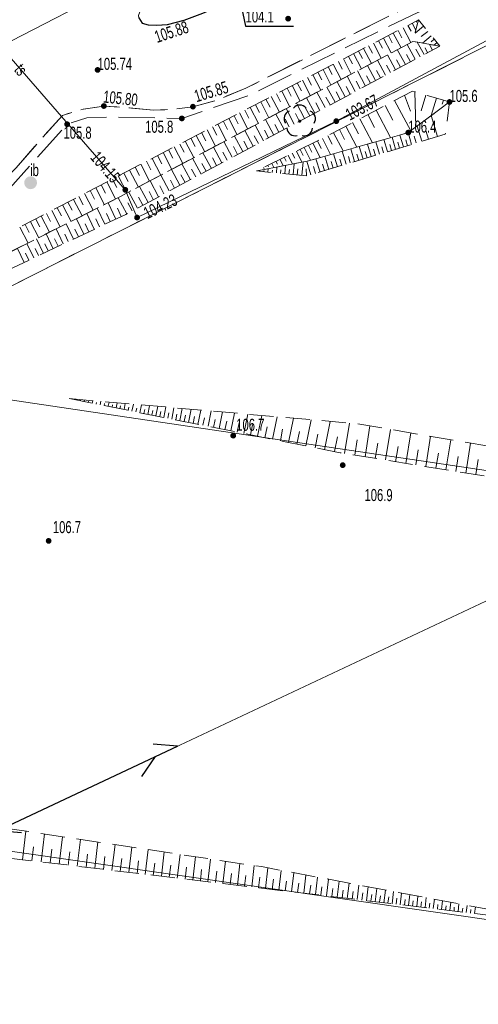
# Model space of a CAD drawing. Header units: inches. Extents: x 6497603 to 6502483, y 5925790 to 5934357.
# Tile 96 of 256: x 6501021 to 6501050, y 5926035 to 5926097. Entities that reach past the tile are written whole.
import ezdxf
from ezdxf.enums import TextEntityAlignment as Align

# ---------------------------------------------------------------- set-up
doc = ezdxf.new("R2010")
doc.units = ezdxf.units.IN
doc.header["$MEASUREMENT"] = 0
for name, pattern in [('1.5_0.75', [2.25, 1.5, -0.75]), ('2.25_0.75', [3, 2.25, -0.75]), ('219-1000', [0, 0]), ('egkk-1000', [3, 2.25, -0.75]), ('egug-1000', [1.5, 0.75, -0.75]), ('sutp_1000', [0, 0])]:
    doc.linetypes.add(name, pattern=pattern)
for name, color, linetype in [('000 Inne (niezydentyfikowane)', 7, 'Continuous'), ('217-kontur klasyfikacyjny', 7, 'Continuous'), ('218-kontur użytku gruntowego', 7, 'Continuous'), ('219-działka ewidencyjna', 7, 'Continuous'), ('drzewo liściaste', 7, 'Continuous'), ('inna budowla', 7, 'Continuous'), ('inna budowla-Atr17', 7, 'Continuous'), ('jezdnia', 7, 'Continuous'), ('krawężnik', 7, 'Continuous'), ('obszar utwardzony', 7, 'Continuous'), ('pikieta naturalna', 7, 'Continuous'), ('pikieta naturalna-Atr2', 7, 'Continuous'), ('pikieta sztuczna', 7, 'Continuous'), ('pikieta sztuczna-Atr2', 7, 'Continuous'), ('przewód telekomunikacyjny napowietrzny', 7, 'Continuous'), ('przewód telekomunikacyjny podziemny', 7, 'Continuous'), ('przewód telekomunikacyjny podziemny-Atr1', 7, 'Continuous'), ('rzędna', 7, 'Continuous'), ('rzędna-Atr2', 7, 'Continuous'), ('skarpa nieumocniona', 7, 'Continuous')]:
    doc.layers.add(name, color=color, linetype=linetype)
doc.styles.get("Standard").update_dxf_attribs({"font": 'arial.ttf'})

# ---------------------------------------------------------------- blocks, each defined once
blk = doc.blocks.new('PW01')
at = {"linetype": 'Continuous', "lineweight": 13}
h = blk.add_hatch(color=0, dxfattribs=at)
edge = h.paths.add_edge_path()
edge.add_arc((0, 0), 0.18, 0, 360)
blk = doc.blocks.new('US25')
at = {"linetype": 'Continuous', "lineweight": 13}
h = blk.add_hatch(color=0, dxfattribs=at)
edge = h.paths.add_edge_path()
edge.add_arc((0, 0), 0.4, 0, 360)
blk = doc.blocks.new('OP021')
at = {"linetype": 'Continuous', "lineweight": 13}
h = blk.add_hatch(color=0, dxfattribs=at)
edge = h.paths.add_edge_path()
edge.add_arc((0, 0), 0.1, 0, 360)
at = {"color": 0, "linetype": 'Continuous', "lineweight": -3}
for centre, start, end in [((-0.476, 0.154), 110.388, 213.756), ((0, 0.5), 38.316, 141.684), ((0.476, 0.154), 326.244, 69.612), ((-0.294, -0.404), 182.272, 285.64), ((0.294, -0.404), 254.36, 357.728), ((0.294, -0.404), 254.36, 357.728)]:
    blk.add_arc(centre, 0.5, start, end, dxfattribs=at)
blk = doc.blocks.new('SUTP')
at = {"color": 0, "linetype": 'Continuous'}
for p, q in [((0, 0), (1.299, 0.75)), ((13.848, 0), (12.549, 0.75)), ((0, 0), (13.848, 0)), ((2.799, -0.75), (1.5, 0)), ((11.049, -0.75), (12.348, 0))]:
    blk.add_line(p, q, dxfattribs=at)

msp = doc.modelspace()

# ---------------------------------------------------------------- linework, layer by layer
at = {"layer": '000 Inne (niezydentyfikowane)', "color": 7, "linetype": 'Continuous', "lineweight": 18, "flags": 128}
for points in [[(6501044.95, 5926096.06), (6501045.42, 5926095.15)], [(6501045.25, 5926096.21), (6501045.44, 5926095.85)], [(6501045.51, 5926096.35), (6501045.74, 5926095.91)], [(6501046.21, 5926096.16), (6501045.69, 5926095.74)], [(6501045.77, 5926096.48), (6501045.81, 5926096.41)], [(6501043.73, 5926095.42), (6501044.21, 5926094.5)], [(6501044.04, 5926095.58), (6501044.27, 5926095.12)], [(6501044.34, 5926095.74), (6501044.82, 5926094.83)], [(6501044.65, 5926095.9), (6501044.88, 5926095.44)], [(6501046.48, 5926095.84), (6501046.08, 5926095.52)], [(6501046.7, 5926095.56), (6501046.15, 5926095.11)], [(6501046.87, 5926095.35), (6501046.69, 5926095.2)], [(6501042.49, 5926094.78), (6501042.98, 5926093.85)], [(6501042.8, 5926094.94), (6501043.04, 5926094.48)], [(6501043.11, 5926095.1), (6501043.59, 5926094.18)], [(6501043.42, 5926095.26), (6501043.66, 5926094.8)], [(6501045.09, 5926093.78), (6501044.59, 5926094.71)], [(6501045.7, 5926094.11), (6501045.21, 5926095.03)], [(6501046, 5926094.27), (6501045.75, 5926094.73)], [(6501046.25, 5926094.4), (6501045.83, 5926095.17)], [(6501046.47, 5926094.52), (6501046.31, 5926094.82)], [(6501046.78, 5926094.68), (6501046.59, 5926095.03)], [(6501047.04, 5926095.14), (6501046.85, 5926094.99)], [(6501047.21, 5926094.94), (6501047.2, 5926094.93)], [(6501041.24, 5926094.13), (6501041.73, 5926093.19)], [(6501041.56, 5926094.29), (6501041.8, 5926093.83)], [(6501041.87, 5926094.46), (6501042.36, 5926093.52)], [(6501042.18, 5926094.62), (6501042.42, 5926094.15)], [(6501044.47, 5926093.45), (6501043.98, 5926094.38)], [(6501045.4, 5926093.95), (6501045.15, 5926094.41)], [(6501040.3, 5926093.64), (6501040.54, 5926093.17)], [(6501040.61, 5926093.8), (6501041.1, 5926092.86)], [(6501040.93, 5926093.97), (6501041.17, 5926093.5)], [(6501043.23, 5926092.79), (6501042.73, 5926093.72)], [(6501043.85, 5926093.12), (6501043.35, 5926094.05)], [(6501044.16, 5926093.28), (6501043.91, 5926093.75)], [(6501044.78, 5926093.62), (6501044.53, 5926094.08)], [(6501039.02, 5926092.98), (6501039.27, 5926092.5)], [(6501039.34, 5926093.14), (6501039.84, 5926092.19)], [(6501039.66, 5926093.31), (6501039.91, 5926092.83)], [(6501039.98, 5926093.48), (6501040.47, 5926092.52)], [(6501041.98, 5926092.12), (6501041.48, 5926093.06)], [(6501042.61, 5926092.45), (6501042.11, 5926093.39)], [(6501042.92, 5926092.62), (6501042.67, 5926093.09)], [(6501043.54, 5926092.95), (6501043.29, 5926093.42)], [(6501037.74, 5926092.31), (6501037.99, 5926091.82)], [(6501038.06, 5926092.48), (6501038.56, 5926091.51)], [(6501038.38, 5926092.64), (6501038.63, 5926092.16)], [(6501038.7, 5926092.81), (6501039.2, 5926091.85)], [(6501040.73, 5926091.44), (6501040.22, 5926092.39)], [(6501041.35, 5926091.78), (6501040.85, 5926092.72)], [(6501041.67, 5926091.95), (6501041.42, 5926092.42)], [(6501042.29, 5926092.28), (6501042.04, 5926092.75)], [(6501036.76, 5926091.8), (6501037.27, 5926090.83)], [(6501037.09, 5926091.97), (6501037.34, 5926091.48)], [(6501037.41, 5926092.14), (6501037.92, 5926091.17)], [(6501039.46, 5926090.77), (6501038.95, 5926091.72)], [(6501040.1, 5926091.11), (6501039.59, 5926092.06)], [(6501040.41, 5926091.28), (6501040.16, 5926091.75)], [(6501041.04, 5926091.61), (6501040.79, 5926092.09)], [(6501045.04, 5926091.88), (6501045.4, 5926090.9)], [(6501045.67, 5926092.1), (6501045.75, 5926089.92)], [(6501046.36, 5926091.89), (6501046.07, 5926090.92)], [(6501047.02, 5926091.7), (6501046.7, 5926090.62)], [(6501035.45, 5926091.12), (6501035.96, 5926090.13)], [(6501035.78, 5926091.29), (6501036.03, 5926090.8)], [(6501036.11, 5926091.46), (6501036.62, 5926090.48)], [(6501036.43, 5926091.63), (6501036.69, 5926091.14)], [(6501038.19, 5926090.09), (6501037.68, 5926091.05)], [(6501038.83, 5926090.43), (6501038.32, 5926091.38)], [(6501039.15, 5926090.6), (6501038.89, 5926091.08)], [(6501039.78, 5926090.94), (6501039.53, 5926091.41)], [(6501043.83, 5926091.24), (6501044.31, 5926090.33)], [(6501044.42, 5926091.56), (6501045.42, 5926089.67)], [(6501047.46, 5926091.57), (6501047.38, 5926091.32)], [(6501034.45, 5926090.6), (6501034.71, 5926090.11)], [(6501034.79, 5926090.78), (6501035.3, 5926089.78)], [(6501035.12, 5926090.95), (6501035.37, 5926090.45)], [(6501037.56, 5926089.75), (6501037.04, 5926090.71)], [(6501038.51, 5926090.26), (6501038.26, 5926090.74)], [(6501042.75, 5926090.68), (6501043.17, 5926089.88)], [(6501043.27, 5926090.95), (6501044.17, 5926089.25)], [(6501047.09, 5926089.32), (6501046.7, 5926090.62)], [(6501033.11, 5926089.91), (6501033.38, 5926089.41)], [(6501033.45, 5926090.08), (6501033.97, 5926089.08)], [(6501033.79, 5926090.26), (6501034.05, 5926089.76)], [(6501034.12, 5926090.43), (6501034.64, 5926089.43)], [(6501036.28, 5926089.06), (6501035.76, 5926090.03)], [(6501036.92, 5926089.41), (6501036.4, 5926090.37)], [(6501037.24, 5926089.58), (6501036.98, 5926090.06)], [(6501037.88, 5926089.92), (6501037.62, 5926090.4)], [(6501041.39, 5926089.96), (6501042.07, 5926088.66)], [(6501041.81, 5926090.18), (6501042.18, 5926089.49)], [(6501042.27, 5926090.42), (6501043.05, 5926088.93)], [(6501046.11, 5926089.02), (6501045.82, 5926089.97)], [(6501032.1, 5926089.38), (6501032.63, 5926088.37)], [(6501032.44, 5926089.56), (6501032.7, 5926089.05)], [(6501032.78, 5926089.73), (6501033.3, 5926088.72)], [(6501034.99, 5926088.38), (6501034.47, 5926089.34)], [(6501035.63, 5926088.72), (6501035.12, 5926089.69)], [(6501035.96, 5926088.89), (6501035.7, 5926089.37)], [(6501036.6, 5926089.24), (6501036.34, 5926089.72)], [(6501040.27, 5926089.37), (6501040.55, 5926088.84)], [(6501040.62, 5926089.55), (6501041.22, 5926088.42)], [(6501040.99, 5926089.75), (6501041.31, 5926089.14)], [(6501044.48, 5926088.53), (6501044.26, 5926089.27)], [(6501044.97, 5926088.68), (6501044.75, 5926089.41)], [(6501045.48, 5926088.83), (6501045.26, 5926089.56)], [(6501045.77, 5926088.92), (6501045.64, 5926089.33)], [(6501046.53, 5926089.15), (6501046.36, 5926089.7)], [(6501030.74, 5926088.67), (6501031.27, 5926087.65)], [(6501031.08, 5926088.85), (6501031.35, 5926088.34)], [(6501031.42, 5926089.03), (6501031.95, 5926088.01)], [(6501031.76, 5926089.21), (6501032.03, 5926088.7)], [(6501033.7, 5926087.68), (6501033.17, 5926088.66)], [(6501034.34, 5926088.03), (6501033.82, 5926089)], [(6501034.67, 5926088.2), (6501034.41, 5926088.69)], [(6501035.31, 5926088.55), (6501035.05, 5926089.03)], [(6501038.81, 5926088.64), (6501039.2, 5926087.85)], [(6501039.07, 5926088.77), (6501039.28, 5926088.35)], [(6501039.34, 5926088.91), (6501039.79, 5926088.01)], [(6501039.64, 5926089.05), (6501039.87, 5926088.58)], [(6501039.95, 5926089.2), (6501040.44, 5926088.2)], [(6501042.46, 5926087.92), (6501042.22, 5926088.7)], [(6501042.97, 5926088.07), (6501042.74, 5926088.85)], [(6501043.48, 5926088.23), (6501043.25, 5926088.99)], [(6501043.73, 5926088.3), (6501043.62, 5926088.68)], [(6501043.98, 5926088.38), (6501043.76, 5926089.13)], [(6501044.23, 5926088.45), (6501044.12, 5926088.83)], [(6501044.73, 5926088.6), (6501044.62, 5926088.97)], [(6501045.22, 5926088.75), (6501045.11, 5926089.12)], [(6501029.7, 5926088.14), (6501029.97, 5926087.62)], [(6501030.05, 5926088.32), (6501030.59, 5926087.28)], [(6501030.39, 5926088.5), (6501030.66, 5926087.98)], [(6501033.05, 5926087.34), (6501032.52, 5926088.31)], [(6501033.37, 5926087.51), (6501033.11, 5926088)], [(6501034.02, 5926087.86), (6501033.76, 5926088.34)], [(6501037.56, 5926088.03), (6501037.68, 5926087.79)], [(6501037.82, 5926088.16), (6501038.09, 5926087.61)], [(6501038.07, 5926088.28), (6501038.22, 5926087.98)], [(6501038.33, 5926088.41), (6501038.66, 5926087.73)], [(6501038.56, 5926088.52), (6501038.75, 5926088.15)], [(6501040.33, 5926087.28), (6501040.09, 5926088.1)], [(6501040.87, 5926087.44), (6501040.63, 5926088.25)], [(6501041.41, 5926087.6), (6501041.17, 5926088.4)], [(6501041.67, 5926087.68), (6501041.55, 5926088.08)], [(6501041.93, 5926087.76), (6501041.7, 5926088.55)], [(6501042.2, 5926087.84), (6501042.08, 5926088.23)], [(6501042.71, 5926088), (6501042.6, 5926088.38)], [(6501043.23, 5926088.15), (6501043.11, 5926088.53)], [(6501028.31, 5926087.41), (6501028.58, 5926086.89)], [(6501028.66, 5926087.6), (6501029.2, 5926086.55)], [(6501029.01, 5926087.78), (6501029.28, 5926087.26)], [(6501029.36, 5926087.96), (6501029.9, 5926086.92)], [(6501031.74, 5926086.64), (6501031.22, 5926087.62)], [(6501032.4, 5926086.99), (6501031.87, 5926087.97)], [(6501032.72, 5926087.16), (6501032.46, 5926087.65)], [(6501036.29, 5926087.4), (6501036.35, 5926087.28)], [(6501036.54, 5926087.53), (6501036.59, 5926087.43)], [(6501036.8, 5926087.65), (6501036.93, 5926087.39)], [(6501037.05, 5926087.78), (6501037.14, 5926087.61)], [(6501037.08, 5926087.06), (6501037.11, 5926087.43)], [(6501037.31, 5926087.9), (6501037.51, 5926087.5)], [(6501037.6, 5926087.01), (6501037.65, 5926087.53)], [(6501038.12, 5926086.96), (6501038.18, 5926087.63)], [(6501038.66, 5926086.9), (6501038.74, 5926087.74)], [(6501039.23, 5926086.95), (6501038.98, 5926087.79)], [(6501039.51, 5926087.03), (6501039.39, 5926087.45)], [(6501039.79, 5926087.11), (6501039.54, 5926087.94)], [(6501040.06, 5926087.2), (6501039.94, 5926087.61)], [(6501040.6, 5926087.36), (6501040.48, 5926087.77)], [(6501041.14, 5926087.52), (6501041.02, 5926087.92)], [(6501027.26, 5926086.87), (6501027.81, 5926085.81)], [(6501027.61, 5926087.05), (6501027.88, 5926086.52)], [(6501027.96, 5926087.23), (6501028.51, 5926086.18)], [(6501030.43, 5926085.94), (6501029.9, 5926086.92)], [(6501031.09, 5926086.29), (6501030.56, 5926087.27)], [(6501031.42, 5926086.46), (6501031.15, 5926086.95)], [(6501032.07, 5926086.81), (6501031.81, 5926087.3)], [(6501036.04, 5926087.16), (6501036.05, 5926087.22)], [(6501036.3, 5926087.13), (6501036.31, 5926087.2)], [(6501036.56, 5926087.11), (6501036.58, 5926087.32)], [(6501036.82, 5926087.08), (6501036.83, 5926087.23)], [(6501037.34, 5926087.03), (6501037.36, 5926087.25)], [(6501037.86, 5926086.98), (6501037.89, 5926087.28)], [(6501038.37, 5926086.93), (6501038.41, 5926087.31)], [(6501038.95, 5926086.87), (6501038.92, 5926087.32)], [(6501026.21, 5926086.32), (6501026.48, 5926085.8)], [(6501026.56, 5926086.5), (6501027.1, 5926085.45)], [(6501026.91, 5926086.68), (6501027.18, 5926086.16)], [(6501029.11, 5926085.23), (6501028.58, 5926086.22)], [(6501029.77, 5926085.58), (6501029.24, 5926086.57)], [(6501030.1, 5926085.76), (6501029.84, 5926086.25)], [(6501030.76, 5926086.11), (6501030.5, 5926086.6)], [(6501024.82, 5926085.6), (6501025.09, 5926085.09)], [(6501025.17, 5926085.78), (6501025.71, 5926084.74)], [(6501025.51, 5926085.96), (6501025.78, 5926085.44)], [(6501025.86, 5926086.14), (6501026.4, 5926085.09)], [(6501028.45, 5926084.88), (6501027.92, 5926085.87)], [(6501028.78, 5926085.05), (6501028.52, 5926085.55)], [(6501029.44, 5926085.41), (6501029.18, 5926085.9)], [(6501023.8, 5926085.07), (6501024.33, 5926084.05)], [(6501024.14, 5926085.25), (6501024.41, 5926084.74)], [(6501024.48, 5926085.42), (6501025.02, 5926084.4)], [(6501027.11, 5926084.2), (6501026.63, 5926085.21)], [(6501027.79, 5926084.52), (6501027.25, 5926085.52)], [(6501028.12, 5926084.7), (6501027.85, 5926085.2)], [(6501022.47, 5926084.38), (6501022.99, 5926083.38)], [(6501022.8, 5926084.55), (6501023.06, 5926084.05)], [(6501023.13, 5926084.72), (6501023.66, 5926083.72)], [(6501023.47, 5926084.9), (6501023.73, 5926084.39)], [(6501025.77, 5926083.56), (6501025.31, 5926084.54)], [(6501026.43, 5926083.88), (6501025.96, 5926084.87)], [(6501026.77, 5926084.04), (6501026.53, 5926084.54)], [(6501027.45, 5926084.36), (6501027.21, 5926084.87)], [(6501021.48, 5926083.86), (6501021.74, 5926083.37)], [(6501021.81, 5926084.03), (6501022.32, 5926083.04)], [(6501022.14, 5926084.2), (6501022.39, 5926083.71)], [(6501024.48, 5926082.95), (6501024.03, 5926083.9)], [(6501025.12, 5926083.26), (6501024.66, 5926084.22)], [(6501025.44, 5926083.41), (6501025.21, 5926083.9)], [(6501026.1, 5926083.72), (6501025.87, 5926084.21)], [(6501021.15, 5926083.69), (6501021.66, 5926082.71)], [(6501023.22, 5926082.36), (6501022.79, 5926083.28)], [(6501023.84, 5926082.65), (6501023.4, 5926083.59)], [(6501024.16, 5926082.8), (6501023.94, 5926083.27)], [(6501024.8, 5926083.1), (6501024.57, 5926083.58)], [(6501022.01, 5926081.79), (6501021.59, 5926082.68)], [(6501022.61, 5926082.07), (6501022.18, 5926082.98)], [(6501022.92, 5926082.22), (6501022.7, 5926082.67)], [(6501023.53, 5926082.51), (6501023.31, 5926082.97)], [(6501021.42, 5926081.51), (6501021, 5926082.38)], [(6501021.71, 5926081.65), (6501021.5, 5926082.09)], [(6501022.31, 5926081.93), (6501022.1, 5926082.38)], [(6501024.41, 5926073.02), (6501024.41, 5926073.03)], [(6501024.66, 5926072.97), (6501024.67, 5926073.02)], [(6501024.91, 5926072.92), (6501024.91, 5926072.96)], [(6501025.15, 5926072.87), (6501025.17, 5926072.98)], [(6501025.4, 5926072.82), (6501025.41, 5926072.89)], [(6501025.65, 5926072.77), (6501025.68, 5926072.93)], [(6501025.89, 5926072.72), (6501025.91, 5926072.82)], [(6501026.14, 5926072.67), (6501026.18, 5926072.89)], [(6501026.39, 5926072.63), (6501026.41, 5926072.75)], [(6501026.63, 5926072.58), (6501026.69, 5926072.84)], [(6501027.13, 5926072.48), (6501027.19, 5926072.8)], [(6501027.62, 5926072.38), (6501027.7, 5926072.76)], [(6501026.88, 5926072.53), (6501026.91, 5926072.67)], [(6501027.37, 5926072.43), (6501027.41, 5926072.6)], [(6501027.87, 5926072.33), (6501027.91, 5926072.53)], [(6501028.11, 5926072.28), (6501028.2, 5926072.71)], [(6501028.36, 5926072.23), (6501028.41, 5926072.46)], [(6501028.61, 5926072.18), (6501028.7, 5926072.67)], [(6501028.85, 5926072.13), (6501028.91, 5926072.39)], [(6501029.1, 5926072.08), (6501029.21, 5926072.62)], [(6501029.35, 5926072.03), (6501029.4, 5926072.32)], [(6501029.6, 5926071.98), (6501029.71, 5926072.58)], [(6501029.84, 5926071.94), (6501029.9, 5926072.25)], [(6501030.09, 5926071.89), (6501030.22, 5926072.54)], [(6501030.34, 5926071.84), (6501030.4, 5926072.18)], [(6501030.58, 5926071.79), (6501030.72, 5926072.49)], [(6501031.09, 5926071.69), (6501031.24, 5926072.45)], [(6501031.63, 5926071.58), (6501031.79, 5926072.4)], [(6501032.21, 5926071.46), (6501032.39, 5926072.35)], [(6501032.85, 5926071.34), (6501033.04, 5926072.29)], [(6501033.53, 5926071.2), (6501033.73, 5926072.23)], [(6501034.26, 5926071.05), (6501034.49, 5926072.16)], [(6501030.83, 5926071.74), (6501030.9, 5926072.1)], [(6501031.35, 5926071.63), (6501031.43, 5926072.03)], [(6501031.92, 5926071.52), (6501032, 5926071.95)], [(6501032.52, 5926071.4), (6501032.62, 5926071.86)], [(6501033.18, 5926071.27), (6501033.28, 5926071.76)], [(6501033.89, 5926071.13), (6501034, 5926071.66)], [(6501034.65, 5926070.97), (6501034.77, 5926071.55)], [(6501035.06, 5926070.89), (6501035.3, 5926072.09)], [(6501035.91, 5926070.72), (6501036.17, 5926072.02)], [(6501036.84, 5926070.54), (6501037.12, 5926071.93)], [(6501037.84, 5926070.34), (6501038.14, 5926071.84)], [(6501038.91, 5926070.12), (6501039.24, 5926071.75)], [(6501040.07, 5926069.89), (6501040.42, 5926071.64)], [(6501041.31, 5926069.66), (6501041.62, 5926071.54)], [(6501035.48, 5926070.81), (6501035.6, 5926071.43)], [(6501036.37, 5926070.63), (6501036.5, 5926071.3)], [(6501037.33, 5926070.44), (6501037.47, 5926071.17)], [(6501038.36, 5926070.23), (6501038.52, 5926071.02)], [(6501042.59, 5926069.45), (6501042.89, 5926071.36)], [(6501043.85, 5926069.25), (6501044.16, 5926071.15)], [(6501045.11, 5926069.04), (6501045.42, 5926070.93)], [(6501039.48, 5926070.01), (6501039.65, 5926070.85)], [(6501040.68, 5926069.77), (6501040.87, 5926070.68)], [(6501041.95, 5926069.55), (6501042.1, 5926070.51)], [(6501043.22, 5926069.35), (6501043.37, 5926070.3)], [(6501046.36, 5926068.84), (6501046.66, 5926070.72)], [(6501047.61, 5926068.64), (6501047.91, 5926070.51)], [(6501048.84, 5926068.44), (6501049.14, 5926070.29)], [(6501044.48, 5926069.14), (6501044.64, 5926070.09)], [(6501045.74, 5926068.94), (6501045.89, 5926069.88)], [(6501046.98, 5926068.74), (6501047.14, 5926069.68)], [(6501048.22, 5926068.54), (6501048.37, 5926069.47)], [(6501049.46, 5926068.34), (6501049.6, 5926069.27)], [(6501021.31, 5926044.45), (6501021.52, 5926046.22)], [(6501022.47, 5926044.31), (6501022.68, 5926046.05)], [(6501023.6, 5926044.18), (6501023.81, 5926045.88)], [(6501021.9, 5926044.38), (6501022, 5926045.26)], [(6501024.71, 5926044.05), (6501024.91, 5926045.71)], [(6501025.8, 5926043.92), (6501026, 5926045.55)], [(6501026.87, 5926043.79), (6501027.06, 5926045.39)], [(6501027.91, 5926043.67), (6501028.1, 5926045.23)], [(6501023.04, 5926044.25), (6501023.14, 5926045.1)], [(6501024.16, 5926044.11), (6501024.26, 5926044.95)], [(6501025.26, 5926043.98), (6501025.36, 5926044.8)], [(6501026.34, 5926043.85), (6501026.43, 5926044.66)], [(6501028.94, 5926043.54), (6501029.12, 5926045.08)], [(6501029.94, 5926043.42), (6501030.12, 5926044.93)], [(6501030.92, 5926043.31), (6501031.1, 5926044.78)], [(6501031.89, 5926043.19), (6501032.06, 5926044.64)], [(6501027.39, 5926043.73), (6501027.49, 5926044.52)], [(6501028.43, 5926043.6), (6501028.52, 5926044.38)], [(6501029.44, 5926043.48), (6501029.53, 5926044.24)], [(6501030.43, 5926043.37), (6501030.52, 5926044.11)], [(6501032.83, 5926043.08), (6501033, 5926044.49)], [(6501033.75, 5926042.97), (6501033.92, 5926044.36)], [(6501034.66, 5926042.86), (6501034.82, 5926044.22)], [(6501035.55, 5926042.76), (6501035.7, 5926044.09)], [(6501031.41, 5926043.25), (6501031.49, 5926043.98)], [(6501032.36, 5926043.14), (6501032.44, 5926043.85)], [(6501033.29, 5926043.03), (6501033.38, 5926043.73)], [(6501034.21, 5926042.92), (6501034.29, 5926043.6)], [(6501035.11, 5926042.81), (6501035.19, 5926043.48)], [(6501036.41, 5926042.66), (6501036.56, 5926043.94)], [(6501037.23, 5926042.56), (6501037.38, 5926043.79)], [(6501038.02, 5926042.46), (6501038.16, 5926043.64)], [(6501038.78, 5926042.37), (6501038.91, 5926043.5)], [(6501035.98, 5926042.71), (6501036.06, 5926043.36)], [(6501036.82, 5926042.61), (6501036.9, 5926043.24)], [(6501037.63, 5926042.51), (6501037.7, 5926043.11)], [(6501038.4, 5926042.42), (6501038.47, 5926042.99)], [(6501039.14, 5926042.33), (6501039.21, 5926042.88)], [(6501039.5, 5926042.29), (6501039.63, 5926043.37)], [(6501040.19, 5926042.21), (6501040.31, 5926043.24)], [(6501040.85, 5926042.13), (6501040.97, 5926043.11)], [(6501041.48, 5926042.05), (6501041.6, 5926043)], [(6501042.09, 5926041.98), (6501042.2, 5926042.88)], [(6501039.85, 5926042.25), (6501039.91, 5926042.77)], [(6501040.52, 5926042.17), (6501040.58, 5926042.67)], [(6501041.17, 5926042.09), (6501041.23, 5926042.57)], [(6501041.79, 5926042.01), (6501041.85, 5926042.48)], [(6501042.38, 5926041.94), (6501042.44, 5926042.39)], [(6501042.67, 5926041.91), (6501042.77, 5926042.78)], [(6501042.95, 5926041.88), (6501043, 5926042.3)], [(6501043.22, 5926041.84), (6501043.32, 5926042.67)], [(6501043.49, 5926041.81), (6501043.54, 5926042.22)], [(6501043.75, 5926041.78), (6501043.85, 5926042.57)], [(6501044.26, 5926041.72), (6501044.35, 5926042.48)], [(6501044.77, 5926041.66), (6501044.86, 5926042.38)], [(6501045.28, 5926041.6), (6501045.36, 5926042.29)], [(6501045.8, 5926041.54), (6501045.87, 5926042.19)], [(6501044.01, 5926041.75), (6501044.06, 5926042.14)], [(6501044.51, 5926041.69), (6501044.56, 5926042.06)], [(6501045.03, 5926041.63), (6501045.07, 5926041.98)], [(6501045.54, 5926041.57), (6501045.58, 5926041.91)], [(6501046.05, 5926041.51), (6501046.09, 5926041.83)], [(6501046.31, 5926041.48), (6501046.38, 5926042.1)], [(6501046.57, 5926041.45), (6501046.6, 5926041.75)], [(6501046.82, 5926041.42), (6501046.89, 5926042)], [(6501047.08, 5926041.39), (6501047.11, 5926041.67)], [(6501047.34, 5926041.36), (6501047.4, 5926041.91)], [(6501047.59, 5926041.32), (6501047.62, 5926041.59)], [(6501047.85, 5926041.29), (6501047.91, 5926041.81)], [(6501048.36, 5926041.23), (6501048.42, 5926041.72)], [(6501048.87, 5926041.17), (6501048.93, 5926041.62)], [(6501048.11, 5926041.26), (6501048.13, 5926041.51)], [(6501048.62, 5926041.2), (6501048.65, 5926041.44)], [(6501049.13, 5926041.14), (6501049.16, 5926041.36)], [(6501049.39, 5926041.11), (6501049.44, 5926041.52)]]:
    msp.add_lwpolyline(points, dxfattribs=at)
at = {"layer": '217-kontur klasyfikacyjny', "color": 3, "linetype": 'egkk-1000', "lineweight": 18, "flags": 128}
msp.add_lwpolyline([(6501051.33, 5926095.56), (6501009.79, 5926074.57)], dxfattribs=at)
at = {"layer": '218-kontur użytku gruntowego', "color": 3, "linetype": 'egug-1000', "lineweight": 18, "flags": 128}
msp.add_lwpolyline([(6501051.33, 5926095.56), (6501009.79, 5926074.57)], dxfattribs=at)
at = {"layer": '219-działka ewidencyjna', "color": 3, "linetype": '219-1000', "lineweight": 18, "flags": 128}
for points in [[(6500984.98, 5926076.91), (6501062.46, 5926116.8)], [(6501051.33, 5926095.56), (6501009.79, 5926074.57)], [(6501009.79, 5926074.57), (6501218.71, 5926043.59)], [(6501214.95, 5926017.12), (6500967.56, 5926052.58)]]:
    msp.add_lwpolyline(points, dxfattribs=at)
at = {"layer": 'jezdnia', "color": 7, "linetype": '2.25_0.75', "lineweight": 18, "flags": 128}
for points in [[(6500967.52, 5926475.78), (6500970.47, 5926475.3), (6500970.34, 5926474.17), (6500969.68, 5926470.3), (6500969.49, 5926469.27), (6500968.64, 5926464.1), (6500968.02, 5926460.39), (6500966.41, 5926450.57), (6500964.71, 5926440.65), (6500963.12, 5926430.78), (6500961.32, 5926419.97), (6500959.67, 5926410.08), (6500959.52, 5926409.05), (6500958.4, 5926402.16), (6500958.2, 5926401.16), (6500956.52, 5926390.93), (6500955.92, 5926387.39), (6500955.8, 5926386.37), (6500953.89, 5926374.55), (6500953.73, 5926373.46), (6500953.44, 5926371.55), (6500953.08, 5926369.21), (6500952.69, 5926366.58), (6500952.26, 5926363.66), (6500951.98, 5926361.63), (6500951.62, 5926358.68), (6500951.27, 5926355.63), (6500950.83, 5926351.7), (6500950.56, 5926348.7), (6500950.2, 5926344.71), (6500949.87, 5926340.76), (6500949.76, 5926338.7), (6500949.68, 5926335.75), (6500949.64, 5926334.74), (6500949.52, 5926328.23), (6500949.49, 5926327.2), (6500949.48, 5926325.22), (6500949.47, 5926322.2), (6500949.55, 5926319.76), (6500949.66, 5926317.23), (6500949.84, 5926313.23), (6500950.01, 5926310.21), (6500950.17, 5926308.21), (6500950.43, 5926305.18), (6500950.74, 5926302.26), (6500951.06, 5926299.26), (6500951.49, 5926295.58), (6500952.08, 5926290.33), (6500952.73, 5926285.4), (6500953.13, 5926282.44), (6500953.57, 5926279.4), (6500954.04, 5926276.46), (6500954.41, 5926274.33), (6500954.74, 5926272.49), (6500955.37, 5926269.55), (6500956.06, 5926266.66), (6500956.52, 5926264.7), (6500957.04, 5926262.72), (6500957.79, 5926259.85), (6500958.59, 5926257.01), (6500959.46, 5926254.06), (6500960.33, 5926251.13), (6500961.47, 5926247.41), (6500962.32, 5926244.49), (6500963.34, 5926241.33), (6500964.48, 5926237.89), (6500965.5, 5926234.96), (6500966.14, 5926233.14), (6500966.53, 5926232.14), (6500968.88, 5926225.61), (6500969.29, 5926224.6), (6500970.02, 5926222.74), (6500970.38, 5926221.87), (6500971.84, 5926218.15), (6500972.99, 5926215.36), (6500974.13, 5926212.6), (6500975.34, 5926209.86), (6500976.57, 5926207.09), (6500977.79, 5926204.36), (6500979.13, 5926201.69), (6500980.03, 5926199.93), (6500981.16, 5926197.8), (6500982.17, 5926195.97), (6500982.82, 5926194.92), (6500983.5, 5926193.77), (6500984.62, 5926192.1), (6500985.77, 5926190.49), (6500986.98, 5926188.92), (6500988.2, 5926187.36), (6500989.17, 5926186.2), (6500990.87, 5926184.3), (6500992.5, 5926182.51), (6500994.27, 5926180.73), (6500995.76, 5926179.32), (6500997.26, 5926177.93), (6500997.98, 5926177.32), (6500999.49, 5926176), (6501001.04, 5926174.69), (6501002.64, 5926173.48), (6501003.77, 5926172.66), (6501005.08, 5926171.78), (6501006.76, 5926170.76), (6501009.35, 5926169.19), (6501011.02, 5926168.15), (6501012.75, 5926167), (6501015.2, 5926165.27), (6501017.63, 5926163.53), (6501019.23, 5926162.32), (6501020.36, 5926161.31), (6501021.45, 5926160.26), (6501022.54, 5926159.21), (6501023.77, 5926157.9), (6501024.43, 5926157.12), (6501025.28, 5926156.11), (6501026.36, 5926154.87), (6501027.57, 5926153.3), (6501028.15, 5926152.45), (6501028.65, 5926151.68), (6501029.28, 5926150.71), (6501030.17, 5926149.6), (6501030.99, 5926148.6), (6501031.86, 5926147.75), (6501032.71, 5926147), (6501033.36, 5926146.49), (6501034.56, 5926145.76), (6501035.84, 5926145.14), (6501037.14, 5926144.59), (6501038.54, 5926143.97), (6501039.7, 5926143.38), (6501041.25, 5926142.34), (6501042.55, 5926141.23), (6501043.36, 5926140.29), (6501044.15, 5926139.04), (6501044.95, 5926137.68), (6501045.97, 5926135.97), (6501046.76, 5926134.83), (6501047.06, 5926134.43), (6501047.46, 5926133.9), (6501048.29, 5926133.07), (6501049.15, 5926132.29), (6501050.1, 5926131.67), (6501051.14, 5926131.14), (6501052.32, 5926130.71), (6501053.32, 5926130.44), (6501054.33, 5926130.26), (6501054.81, 5926130.11), (6501059.21, 5926129.52), (6501060.24, 5926129.37), (6501062.18, 5926128.95), (6501065.52, 5926128.17), (6501067.51, 5926127.68), (6501067.94, 5926127.56), (6501072.36, 5926126.36), (6501076.16, 5926125.39), (6501077, 5926125.24), (6501079.93, 5926124.73), (6501091.81, 5926122.96), (6501106.86, 5926120.63), (6501107.86, 5926120.45), (6501114.26, 5926119.46), (6501115.28, 5926119.31), (6501129.17, 5926117.14), (6501141.73, 5926115.29), (6501155.8, 5926113.1), (6501156.84, 5926112.94), (6501163.71, 5926111.96), (6501164.73, 5926111.81), (6501169.7, 5926111.07), (6501186.02, 5926108.73), (6501187.04, 5926108.57), (6501197.9, 5926107.02), (6501198.93, 5926106.86), (6501209.44, 5926105.01), (6501213.12, 5926104.73), (6501214.13, 5926104.59), (6501218.06, 5926103.95), (6501219.09, 5926103.82), (6501225, 5926102.98), (6501226.03, 5926103), (6501226.9, 5926103.16), (6501227.59, 5926103.32), (6501228.34, 5926103.71), (6501228.93, 5926104.14), (6501229.4, 5926105.03), (6501229.75, 5926106.03), (6501230.03, 5926107.51), (6501230.13, 5926108.51), (6501230.41, 5926111.43), (6501235.51, 5926111.16), (6501235.42, 5926108.23), (6501235.48, 5926107.23), (6501235.64, 5926106.46), (6501236.12, 5926105.41), (6501236.84, 5926104.54), (6501237.77, 5926103.89), (6501238.91, 5926103.49), (6501240.04, 5926103.43), (6501241.16, 5926103.54), (6501242.17, 5926103.85), (6501243.16, 5926104.12), (6501253.15, 5926106.97), (6501253.23, 5926106.89), (6501254.28, 5926103.94), (6501255.15, 5926100.97), (6501254.99, 5926100.67), (6501253.62, 5926100.28), (6501252.65, 5926100), (6501249.77, 5926099.21), (6501248.73, 5926098.94), (6501244.96, 5926097.81), (6501243.92, 5926097.57), (6501242.05, 5926097.03), (6501240.92, 5926096.64), (6501239.24, 5926095.9), (6501238.04, 5926095.27), (6501237.2, 5926094.68), (6501236.35, 5926093.84), (6501235.38, 5926092.95), (6501234.5, 5926091.83), (6501233.74, 5926090.74), (6501233.24, 5926089.73), (6501232.77, 5926088.7), (6501232.51, 5926087.65), (6501232.15, 5926085.66), (6501231.07, 5926079.74), (6501230.21, 5926075.13), (6501227.92, 5926063.04), (6501227.8, 5926062.48), (6501227.76, 5926061.73), (6501227.77, 5926061.08), (6501227.88, 5926060.39), (6501228.08, 5926059.83), (6501228.38, 5926059.33), (6501228.85, 5926058.88), (6501229.59, 5926058.46), (6501230.48, 5926058.18), (6501231.24, 5926057.98), (6501236.18, 5926057.48), (6501247.14, 5926056.54), (6501247.78, 5926056.32), (6501247.32, 5926053.12), (6501247.25, 5926050.18), (6501240.84, 5926050.54), (6501235.01, 5926051.15), (6501232.93, 5926051.11), (6501231.58, 5926051.14), (6501230.74, 5926051.16), (6501229.93, 5926051.11), (6501229.08, 5926050.94), (6501228.33, 5926050.61), (6501227.56, 5926049.99), (6501227.03, 5926049.46), (6501226.57, 5926048.76), (6501226.26, 5926048.04), (6501226.07, 5926047), (6501224.9, 5926038.07), (6501224.76, 5926037.04), (6501223.95, 5926030.65), (6501223.78, 5926029.64), (6501222.8, 5926021.69), (6501222.62, 5926020.67), (6501221.85, 5926014.28), (6501221.72, 5926013.21), (6501220.01, 5926001.35), (6501219.92, 5926000.35), (6501218.92, 5925993.96), (6501218.73, 5925992.94), (6501217.59, 5925985.53), (6501217.19, 5925983.25), (6501216.34, 5925978.62), (6501216.11, 5925977.64), (6501215.34, 5925973.74), (6501215.12, 5925972.71), (6501214.1, 5925967.79), (6501212.17, 5925958.57), (6501211.6, 5925955.9), (6501210.39, 5925950.18), (6501210.15, 5925949.2), (6501208.72, 5925942.4), (6501208.51, 5925941.33), (6501206.97, 5925934), (6501206.1, 5925929.6), (6501205.96, 5925928.62), (6501203.95, 5925916.84), (6501200.99, 5925899.07), (6501197.27, 5925877.8), (6501197.19, 5925877.04), (6501197.19, 5925876.24), (6501197.31, 5925875.07), (6501197.66, 5925873.98), (6501197.97, 5925873.22), (6501198.63, 5925872.3), (6501199.23, 5925871.72), (6501199.74, 5925871.37), (6501200.42, 5925871.01), (6501201.38, 5925870.71), (6501202.44, 5925870.55), (6501201.55, 5925864.88), (6501201.24, 5925864.89), (6501200.2, 5925864.97), (6501198.98, 5925864.81), (6501197.51, 5925864.23), (6501196.67, 5925863.67), (6501195.78, 5925862.79), (6501195.34, 5925862.22), (6501195.05, 5925861.84), (6501194.69, 5925861.34), (6501194.31, 5925860.58), (6501193.88, 5925859.32), (6501193.66, 5925858.13), (6501191.37, 5925844.58), (6501188.63, 5925845.69), (6501186.06, 5925846.29), (6501188.34, 5925859.28), (6501189.55, 5925865.75), (6501190.19, 5925869.41), (6501190.72, 5925872.53), (6501192, 5925879.57), (6501195.3, 5925899.15), (6501198.39, 5925917.25), (6501200.06, 5925927.91), (6501200.49, 5925930.37), (6501201.43, 5925935.3), (6501202.26, 5925939.27), (6501205.89, 5925956.67), (6501206.71, 5925960.26), (6501209.44, 5925973.27), (6501210.33, 5925977.62), (6501211, 5925981.11), (6501211.51, 5925984.07), (6501211.73, 5925985.08), (6501212.62, 5925991.03), (6501213.62, 5925996.92), (6501213.83, 5925997.96), (6501214.76, 5926004.82), (6501214.89, 5926005.86), (6501216.15, 5926014.76), (6501216.28, 5926015.75), (6501217.09, 5926022.16), (6501217.19, 5926023.22), (6501218.27, 5926030.95), (6501221.29, 5926054.94), (6501221.42, 5926055.98), (6501222.24, 5926062.4), (6501222.34, 5926063.44), (6501224.16, 5926076.33), (6501224.9, 5926081.72), (6501225.66, 5926087.21), (6501225.76, 5926088.39), (6501225.79, 5926089.57), (6501225.74, 5926090.79), (6501225.65, 5926091.85), (6501225.41, 5926093.04), (6501225.02, 5926094.16), (6501224.47, 5926095.07), (6501223.68, 5926095.94), (6501222.87, 5926096.5), (6501222, 5926096.87), (6501221.03, 5926097.17), (6501220.05, 5926097.37), (6501218.15, 5926097.65), (6501217.08, 5926097.83), (6501213.18, 5926098.37), (6501212.16, 5926098.52), (6501210.21, 5926098.79), (6501209.19, 5926099), (6501203.73, 5926099.73), (6501202.71, 5926099.87), (6501199.75, 5926100.28), (6501198.75, 5926100.43), (6501192.84, 5926101.32), (6501191.84, 5926101.46), (6501178.52, 5926103.46), (6501168.08, 5926104.92), (6501167.07, 5926105.07), (6501161.11, 5926105.95), (6501160.15, 5926106.11), (6501141.22, 5926108.96), (6501128.91, 5926110.87), (6501107.19, 5926114.24), (6501091.02, 5926116.76), (6501087.03, 5926117.36), (6501085.63, 5926117.57), (6501084.66, 5926117.74), (6501082.7, 5926117.91), (6501080.66, 5926118.01), (6501077.67, 5926118.12), (6501076.66, 5926118.16), (6501075.65, 5926118.1), (6501074.96, 5926118.04), (6501074.24, 5926117.87), (6501073.45, 5926117.58), (6501072.83, 5926117.24), (6501072.24, 5926116.73), (6501071.92, 5926116.36), (6501071.6, 5926115.95), (6501071.13, 5926115.07), (6501070.2, 5926112.15), (6501069.14, 5926109.35), (6501065.67, 5926107.67), (6501060.98, 5926105.37), (6501056.17, 5926102.92), (6501047.77, 5926098.64), (6501039.02, 5926094.25), (6501035.19, 5926092.32), (6501033.38, 5926091.57), (6501031.9, 5926091.17), (6501030.72, 5926091), (6501029.45, 5926090.96), (6501027.96, 5926091.09), (6501026.37, 5926091.21), (6501025.08, 5926091.02), (6501023.8, 5926090.63), (6501022.54, 5926089.24), (6501020.92, 5926087.38), (6501018.93, 5926085.36), (6501016.88, 5926083.52), (6501014.11, 5926081.3), (6501011.15, 5926079.19), (6501008.09, 5926077.35), (6501004.66, 5926075.72), (6501000.14, 5926073.66), (6500996.05, 5926071.78), (6500991.19, 5926069.54), (6500987.22, 5926067.8), (6500985.88, 5926070.25), (6500984.5, 5926072.54), (6500990.81, 5926076.24), (6500997.85, 5926080.69), (6501004.96, 5926085.16), (6501007.77, 5926086.97), (6501009.89, 5926088.54), (6501012.32, 5926090.44), (6501014.72, 5926092.81), (6501016.4, 5926095.01), (6501018.1, 5926097.7), (6501019.49, 5926099.95), (6501021.13, 5926103.12), (6501021.79, 5926104.63), (6501021.73, 5926104.89), (6501022.4, 5926106.7), (6501022.77, 5926107.65), (6501022.96, 5926108.66), (6501023.19, 5926109.6), (6501023.35, 5926110.74), (6501023.42, 5926111.89), (6501023.37, 5926112.99), (6501023.17, 5926114.21), (6501022.81, 5926115.94), (6501022.34, 5926117.28), (6501021.93, 5926118.41), (6501021.38, 5926119.39), (6501020.82, 5926120.06), (6501020.31, 5926120.58), (6501019.37, 5926121.14), (6501018.64, 5926121.59), (6501017.79, 5926122.01), (6501016.87, 5926122.36), (6501016.07, 5926122.61), (6501015.13, 5926122.79), (6501014.32, 5926122.89), (6501013.3, 5926122.96), (6501011.3, 5926123.02), (6501010.28, 5926123.07), (6501008.82, 5926123.15), (6501007.35, 5926123.27), (6501006.78, 5926123.46), (6501004.62, 5926123.76), (6501002.02, 5926124.18), (6501000.54, 5926124.46), (6500997.95, 5926125.21), (6500994.57, 5926126.41), (6500989.34, 5926128.79), (6500983.15, 5926131.79), (6500980.24, 5926133), (6500976.92, 5926134.27), (6500973.27, 5926135.38), (6500969.21, 5926136.46), (6500966.14, 5926137.16), (6500962.38, 5926137.84), (6500956.83, 5926138.72), (6500951.6, 5926139.58), (6500948.09, 5926140.28), (6500941.13, 5926141.59), (6500936.68, 5926142.36), (6500936.26, 5926142.38), (6500936.91, 5926144.94), (6500937.28, 5926147.22), (6500938.48, 5926147.26), (6500944.87, 5926146.1), (6500952.28, 5926144.84), (6500952.45, 5926144.94), (6500957.36, 5926144.12), (6500958.42, 5926144.02), (6500960.33, 5926143.82), (6500961.34, 5926143.73), (6500962.4, 5926143.7), (6500964.35, 5926143.61), (6500966.38, 5926143.52), (6500968.34, 5926143.33), (6500970.37, 5926142.99), (6500972.16, 5926142.64), (6500975.22, 5926141.96), (6500978.14, 5926141.2), (6500980.07, 5926140.59), (6500984.84, 5926139.11), (6500988.6, 5926137.98), (6500991.96, 5926137.02), (6500993.89, 5926136.41), (6500996.3, 5926135.75), (6500998.23, 5926135.25), (6500999.76, 5926134.9), (6501002.22, 5926134.43), (6501003.59, 5926134.13), (6501004.64, 5926133.95), (6501005.57, 5926133.82), (6501006.54, 5926133.72), (6501007.41, 5926133.65), (6501008.58, 5926133.66), (6501009.4, 5926133.71), (6501010.99, 5926133.99), (6501012.51, 5926134.33), (6501013.46, 5926134.67), (6501014.17, 5926134.95), (6501015.06, 5926135.45), (6501015.72, 5926135.84), (6501016.55, 5926136.42), (6501017.28, 5926137.05), (6501017.97, 5926137.76), (6501018.59, 5926138.35), (6501019.09, 5926139.31), (6501019.34, 5926140.2), (6501019.48, 5926141.24), (6501019.5, 5926142.22), (6501019.53, 5926143.17), (6501019.42, 5926144.33), (6501019.23, 5926145.48), (6501018.9, 5926146.66), (6501018.59, 5926147.63), (6501018.18, 5926148.39), (6501017.57, 5926149.31), (6501017.02, 5926149.96), (6501016.24, 5926150.87), (6501015.1, 5926152.17), (6501013.64, 5926153.83), (6501013.57, 5926154), (6501012.46, 5926155.3), (6501009.41, 5926158.38), (6501006.55, 5926161.1), (6501003.79, 5926163.84), (6501000.27, 5926167.22), (6500997.75, 5926169.48), (6500994.93, 5926171.9), (6500993.22, 5926173.37), (6500990.08, 5926176.36), (6500986.16, 5926180.45), (6500984.36, 5926182.53), (6500983.92, 5926182.88), (6500982.09, 5926185.15), (6500980.83, 5926186.8), (6500979.72, 5926188.4), (6500979.64, 5926188.64), (6500977.9, 5926191.3), (6500976.68, 5926193.39), (6500974.4, 5926197.5), (6500971.6, 5926203.33), (6500970.2, 5926206.34), (6500968.02, 5926211.54), (6500966.1, 5926216.13), (6500964.42, 5926220.5), (6500963.39, 5926223.18), (6500962.78, 5926224.79), (6500960.85, 5926229.86), (6500958.92, 5926235.34), (6500957.26, 5926240.34), (6500955.77, 5926245.22), (6500954.5, 5926249.48), (6500953.02, 5926254.47), (6500951.16, 5926261.1), (6500950.63, 5926263.22), (6500949.44, 5926268.23), (6500948.4, 5926273.5), (6500947.44, 5926279.19), (6500946.72, 5926284.52), (6500945.98, 5926290.57), (6500945.39, 5926295.06), (6500944.64, 5926301.22), (6500943.99, 5926308.19), (6500943.71, 5926313.06), (6500943.38, 5926320.02), (6500943.36, 5926324.68), (6500943.39, 5926329.54), (6500943.52, 5926335.16), (6500943.63, 5926336.77), (6500943.87, 5926342.09), (6500944.45, 5926348.6), (6500944.89, 5926353.17), (6500945.31, 5926356.92), (6500946, 5926362.7), (6500946.75, 5926367.77), (6500946.9, 5926369.53), (6500947.97, 5926376.36), (6500948.58, 5926379.99), (6500949.87, 5926387.54), (6500950.36, 5926390.87), (6500950.58, 5926392.97), (6500951.07, 5926399.96), (6500951.2, 5926400.17), (6500951.56, 5926405.22), (6500951.74, 5926408.6), (6500951.86, 5926412.25), (6500952.04, 5926414.31), (6500952.81, 5926417.99), (6500953.87, 5926422.25), (6500955.38, 5926427.84), (6500956.84, 5926433.28), (6500957.79, 5926436.87), (6500958.47, 5926439.89), (6500959.31, 5926444.93), (6500960.75, 5926453.89), (6500962.75, 5926465.71), (6500964.63, 5926476.24)], [(6501048.53, 5926120.6), (6501047.53, 5926120.56), (6501046.31, 5926120.43), (6501045.45, 5926120.29), (6501044.26, 5926119.98), (6501043.31, 5926119.65), (6501042.22, 5926119.13), (6501040.92, 5926118.41), (6501039.81, 5926117.71), (6501038.86, 5926116.95), (6501038.08, 5926116.32), (6501037.34, 5926115.62), (6501036.73, 5926114.85), (6501036.12, 5926114.01), (6501035.43, 5926112.71), (6501035.01, 5926111.75), (6501034.68, 5926110.77), (6501033.57, 5926107.04), (6501033.23, 5926106.02), (6501033.12, 5926105.72), (6501032.75, 5926104.77), (6501032, 5926102.93), (6501031.57, 5926102.02), (6501030.76, 5926100.26), (6501030.53, 5926099.72), (6501030.06, 5926098.94), (6501029.58, 5926098.31), (6501028.61, 5926097.06), (6501028.51, 5926096.82), (6501028.54, 5926096.68), (6501028.75, 5926096.35), (6501029.12, 5926096.25), (6501029.65, 5926096.23), (6501030.33, 5926096.27), (6501031.36, 5926096.54), (6501032.51, 5926096.97), (6501033.19, 5926097.27), (6501035.86, 5926098.61), (6501036.83, 5926099.1), (6501038.51, 5926099.92), (6501046.18, 5926103.76), (6501053.84, 5926107.69), (6501055.77, 5926108.77), (6501058.43, 5926110.14), (6501059.33, 5926110.59), (6501063.52, 5926112.79), (6501064.25, 5926113.42), (6501064.71, 5926114.07), (6501065.06, 5926114.87), (6501065.06, 5926115.59), (6501064.86, 5926116.41), (6501064.57, 5926117.12), (6501064.03, 5926117.75), (6501063.48, 5926118.15), (6501062.77, 5926118.51), (6501062.07, 5926118.7), (6501061.1, 5926118.94), (6501058.14, 5926119.39), (6501057.08, 5926119.54), (6501054.47, 5926119.93), (6501054.18, 5926119.97), (6501052.2, 5926120.25), (6501051.17, 5926120.41), (6501050.21, 5926120.49)]]:
    msp.add_lwpolyline(points, close=True, dxfattribs=at)
at = {"layer": 'krawężnik', "color": 7, "linetype": 'Continuous', "lineweight": 25, "flags": 128}
for points in [[(6501028.75, 5926096.35), (6501029.12, 5926096.25), (6501029.65, 5926096.23), (6501030.33, 5926096.27), (6501031.36, 5926096.54), (6501032.51, 5926096.97), (6501033.19, 5926097.27), (6501035.86, 5926098.61), (6501036.83, 5926099.1)], [(6501028.54, 5926096.68), (6501028.75, 5926096.35)]]:
    msp.add_lwpolyline(points, dxfattribs=at)
at = {"layer": 'obszar utwardzony', "color": 7, "linetype": '2.25_0.75', "lineweight": 18, "flags": 128}
msp.add_lwpolyline([(6500987.22, 5926067.8), (6500991.19, 5926069.54), (6500996.05, 5926071.78), (6501000.14, 5926073.66), (6501004.66, 5926075.72), (6501008.09, 5926077.35), (6501011.15, 5926079.19), (6501014.11, 5926081.3), (6501016.88, 5926083.52), (6501018.93, 5926085.36), (6501020.92, 5926087.38), (6501022.54, 5926089.24), (6501023.8, 5926090.63), (6501025.08, 5926091.02), (6501026.37, 5926091.21), (6501027.96, 5926091.09), (6501029.45, 5926090.96), (6501030.72, 5926091), (6501031.9, 5926091.17), (6501033.38, 5926091.57), (6501035.19, 5926092.32), (6501039.02, 5926094.25), (6501047.77, 5926098.64), (6501056.17, 5926102.92), (6501060.98, 5926105.37), (6501065.67, 5926107.67), (6501069.14, 5926109.35), (6501069.3, 5926109.34), (6501069.35, 5926108.9), (6501062.17, 5926105.28), (6501056.37, 5926102.31), (6501051.21, 5926099.79), (6501045.9, 5926097.04), (6501040.68, 5926094.49), (6501035.42, 5926091.88), (6501031.21, 5926090.44), (6501026.97, 5926090.53), (6501025.32, 5926090.48), (6501024.09, 5926090.08), (6501020.52, 5926086.12), (6501017.72, 5926083.43), (6501013.26, 5926080), (6501008.79, 5926077.07), (6501001.9, 5926073.79), (6500992.1, 5926069.3), (6500987.4, 5926067.34)], close=True, dxfattribs=at)
at = {"layer": 'przewód telekomunikacyjny napowietrzny', "color": 30, "linetype": 'sutp_1000', "lineweight": 18, "flags": 128}
msp.add_lwpolyline([(6501018.4, 5926045.6), (6501064.16, 5926067.11)], dxfattribs=at)
at = {"layer": 'przewód telekomunikacyjny podziemny', "color": 30, "linetype": 'Continuous', "lineweight": 18, "flags": 128}
msp.add_lwpolyline([(6501165.8, 5926114.72), (6501163.14, 5926115.14), (6501159.67, 5926104.97), (6501150.51, 5926106.18), (6501125.56, 5926108.57), (6501100.25, 5926113.67), (6501086.17, 5926113.3), (6501078.13, 5926109.35), (6501051.27, 5926095.88), (6501040.8, 5926090.27), (6501028.43, 5926084.29), (6501027.7, 5926086.01), (6501017.32, 5926097.94), (6501015.81, 5926099.66), (6501016.21, 5926112.48), (6500997.29, 5926120.79), (6500976.43, 5926129.99), (6500949.9, 5926134.24), (6500911.8, 5926140.43), (6500877.16, 5926145.85), (6500842.08, 5926151.36), (6500793.95, 5926157.85), (6500767.15, 5926161.48)], dxfattribs=at)
at = {"layer": 'rzędna-Atr2', "color": 7, "flags": 128}
msp.add_lwpolyline([(6501034.16, 5926100.91), (6501035.17, 5926096.16), (6501038.14, 5926096.16)], dxfattribs=at)
at = {"layer": 'skarpa nieumocniona', "color": 7, "linetype": '1.5_0.75', "lineweight": 18, "flags": 128}
for points in [[(6501045.56, 5926095.22), (6501027.35, 5926085.57), (6501018.09, 5926080.92), (6501007.8, 5926075.01), (6500988.06, 5926065.95), (6500980.67, 5926061.72), (6500979.44, 5926062.34), (6500987.76, 5926066.7), (6501007.39, 5926075.92), (6501017.61, 5926081.85), (6501026.84, 5926086.65), (6501045.9, 5926096.55)], [(6501045.56, 5926095.22), (6501027.35, 5926085.57), (6501018.09, 5926080.92), (6501007.8, 5926075.01), (6500988.06, 5926065.95), (6500980.67, 5926061.72), (6500979.44, 5926062.34), (6500987.76, 5926066.7), (6501007.39, 5926075.92), (6501017.61, 5926081.85), (6501026.84, 5926086.65), (6501045.9, 5926096.55)], [(6501047.22, 5926094.92), (6501045.56, 5926095.22), (6501045.9, 5926096.55)], [(6501047.22, 5926094.92), (6501045.56, 5926095.22), (6501045.9, 5926096.55)], [(6500980.67, 5926061.72), (6500988.06, 5926065.95), (6501007.8, 5926075.01), (6501018.09, 5926080.92), (6501027.35, 5926085.57), (6501045.56, 5926095.22), (6501047.22, 5926094.92), (6501027.73, 5926084.49), (6501018.35, 5926080.06), (6501008.1, 5926074.07), (6500988.58, 5926064.91), (6500980.55, 5926060.32)], [(6500980.67, 5926061.72), (6500988.06, 5926065.95), (6501007.8, 5926075.01), (6501018.09, 5926080.92), (6501027.35, 5926085.57), (6501045.56, 5926095.22), (6501047.22, 5926094.92), (6501027.73, 5926084.49), (6501018.35, 5926080.06), (6501008.1, 5926074.07), (6500988.58, 5926064.91), (6500980.55, 5926060.32)], [(6501047.83, 5926091.46), (6501045.27, 5926089.56), (6501039, 5926087.79), (6501035.84, 5926087.18), (6501040.12, 5926089.29), (6501045.53, 5926092.14)], [(6501047.83, 5926091.46), (6501045.27, 5926089.56), (6501039, 5926087.79), (6501035.84, 5926087.18), (6501040.12, 5926089.29), (6501045.53, 5926092.14)], [(6501047.57, 5926089.46), (6501038.98, 5926086.87), (6501035.84, 5926087.18), (6501039, 5926087.79), (6501045.27, 5926089.56), (6501047.83, 5926091.46)], [(6501047.57, 5926089.46), (6501038.98, 5926086.87), (6501035.84, 5926087.18), (6501039, 5926087.79), (6501045.27, 5926089.56), (6501047.83, 5926091.46)], [(6501024.21, 5926073.06), (6501042.08, 5926071.5), (6501076.7, 5926065.59), (6501103.84, 5926060.81), (6501076.27, 5926064.02), (6501041.04, 5926069.7)], [(6501024.21, 5926073.06), (6501042.08, 5926071.5), (6501076.7, 5926065.59), (6501103.84, 5926060.81), (6501076.27, 5926064.02), (6501041.04, 5926069.7)], [(6501020.99, 5926044.49), (6501002.88, 5926046.49), (6501005.65, 5926047.92), (6501015, 5926047.2), (6501036.15, 5926044.02), (6501055.53, 5926040.38)], [(6501020.99, 5926044.49), (6501002.88, 5926046.49), (6501005.65, 5926047.92), (6501015, 5926047.2), (6501036.15, 5926044.02), (6501055.53, 5926040.38)]]:
    msp.add_lwpolyline(points, close=True, dxfattribs=at)

# ---------------------------------------------------------------- block references
at = {"layer": 'drzewo liściaste', "color": 94, "linetype": 'Continuous', "lineweight": 18}
msp.add_blockref('OP021', (6501038.53, 5926090.27), dxfattribs=at)
at = {"layer": 'inna budowla', "color": 7, "linetype": 'Continuous', "lineweight": 18}
msp.add_blockref('US25', (6501021.82, 5926086.45), dxfattribs=at)
at = {"layer": 'pikieta naturalna', "color": 7, "linetype": 'Continuous', "lineweight": 13}
for p in [(6501047.83, 5926091.46), (6501031.21, 5926090.44), (6501024.09, 5926090.08), (6501045.27, 5926089.56), (6501034.4, 5926070.76), (6501041.2, 5926068.93), (6501022.94, 5926064.23)]:
    msp.add_blockref('PW01', p, dxfattribs=at)
at = {"layer": 'pikieta sztuczna', "color": 7, "linetype": 'Continuous', "lineweight": 13}
for p in [(6501037.81, 5926096.63), (6501025.98, 5926093.45), (6501026.37, 5926091.21), (6501031.9, 5926091.17)]:
    msp.add_blockref('PW01', p, dxfattribs=at)
at = {"layer": 'przewód telekomunikacyjny napowietrzny', "color": 30, "linetype": 'Continuous', "lineweight": 18, "rotation": 25.176}
msp.add_blockref('SUTP', (6501018.4, 5926045.6), dxfattribs=at)
at = {"layer": 'rzędna', "color": 30, "linetype": 'Continuous', "lineweight": 18}
for p in [(6501040.8, 5926090.27), (6501027.7, 5926086.01), (6501028.43, 5926084.29)]:
    msp.add_blockref('PW01', p, dxfattribs=at)

# ---------------------------------------------------------------- texts
at = {"layer": 'inna budowla-Atr17', "color": 7, "width": 0.667}
msp.add_text('ib', height=0.75, dxfattribs=at).set_placement((6501021.79, 5926086.86))
at = {"layer": 'pikieta naturalna-Atr2', "color": 7, "width": 0.667}
for s, p in [('105.6', (6501047.83, 5926091.46)), ('105.8', (6501023.86, 5926089.18)), ('105.8', (6501028.93, 5926089.55)), ('106.4', (6501045.27, 5926089.56)), ('106.7', (6501034.59, 5926071.06)), ('106.9', (6501042.55, 5926066.7)), ('106.7', (6501023.2, 5926064.71))]:
    msp.add_text(s, height=0.75, dxfattribs=at).set_placement(p)
at = {"layer": 'pikieta sztuczna-Atr2', "color": 7, "width": 0.667}
for s, rotation, p in [('105.88', 18.364, (6501029.67, 5926095.12)), ('105.85', 16.793, (6501032.12, 5926091.44)), ('105.80', 354.16, (6501026.3, 5926091.43))]:
    msp.add_text(s, height=0.75, rotation=rotation, dxfattribs=at).set_placement(p)
msp.add_text('105.74', height=0.75, dxfattribs=at).set_placement((6501025.98, 5926093.45))
at = {"layer": 'przewód telekomunikacyjny podziemny-Atr1', "color": 30, "width": 0.667}
msp.add_text('ts', height=0.75, rotation=311.026, dxfattribs=at).set_placement((6501021.04, 5926093.67), align=Align.MIDDLE_LEFT)
at = {"layer": 'rzędna-Atr2', "color": 1, "width": 0.667}
msp.add_text('104.1', height=0.75, dxfattribs=at).set_placement((6501035.17, 5926096.168), align=Align.BOTTOM_LEFT)
at = {"layer": 'rzędna-Atr2', "color": 30, "width": 0.667}
for s, rotation, p in [('103.67', 28.183, (6501041.46, 5926090.62)), ('104.15', 311.026, (6501025.77, 5926088.23)), ('104.23', 25.8, (6501028.91, 5926084.52))]:
    msp.add_text(s, height=0.75, rotation=rotation, dxfattribs=at).set_placement(p, align=Align.MIDDLE_LEFT)

doc.saveas('drawing.dxf')
